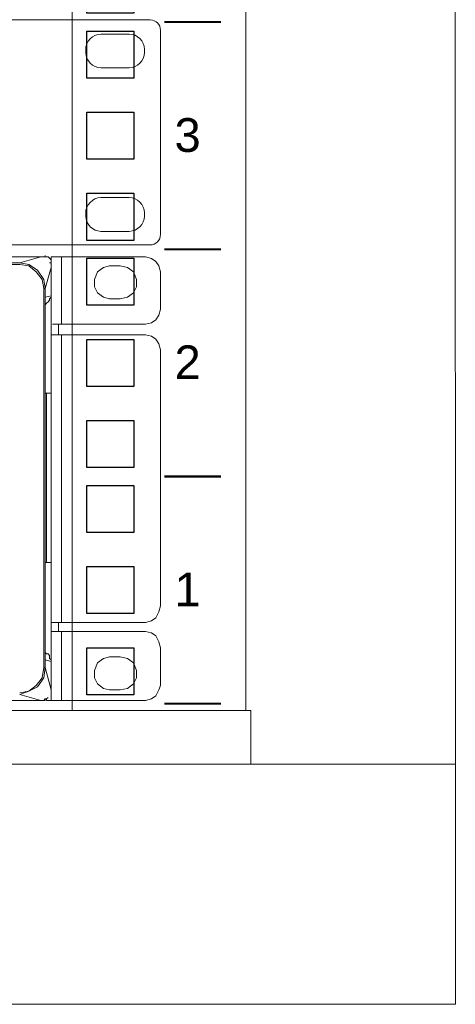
# Model space of a CAD drawing. Header units: millimetres. Extents: x 83969 to 163860, y -22594 to 4849.
# Tile 35 of 108: x 163462.57 to 163467.98, y -21420.94 to -21408.71. Entities that reach past the tile are written whole.
import ezdxf
from ezdxf.enums import TextEntityAlignment as Align

# ---------------------------------------------------------------- set-up
doc = ezdxf.new("R2010")
doc.units = ezdxf.units.MM
doc.layers.get('0').update_dxf_attribs({"color": 251, "lineweight": 0})
for name, color, linetype in [('! GB Opis', 7, 'Continuous'), ('! PT Instalacja niskoprądowa', 1, 'Continuous'), ('! PT Wyposażenie szafy RACK', 7, 'Continuous'), ('00 CCTV IP - MIWI', 10, 'Continuous'), ('_Opis_80', 7, 'Continuous')]:
    doc.layers.add(name, color=color, linetype=linetype)
doc.layers.add('BKT_szafy', color=7, linetype='Continuous', lineweight=5)
doc.layers.add('BKT_szafy_numeracja', color=7, linetype='Continuous', lineweight=5)
doc.styles.get("Standard").update_dxf_attribs({"font": 'arial.ttf'})

# ---------------------------------------------------------------- blocks, each defined once
blk = doc.blocks.new('UPS_2U_PA')
at = {"layer": '_Opis_80', "lineweight": 13}
for points in [[(23.175, 54.923), (52.418, 54.923), (55.467, 54.923), (67.483, 54.923)], [(67.395, 54.923), (66.98, 54.805), (23.679, 54.805)], [(67.483, 54.923), (67.483, 54.953)], [(67.602, 54.805), (67.602, 54.864), (67.543, 54.923), (67.483, 54.923)], [(69.467, 54.923), (67.602, 54.923)], [(67.602, 54.805), (67.602, 54.923)], [(67.809, 54.923), (67.809, 53.591)], [(69.763, 54.627), (69.733, 54.745), (69.674, 54.834), (69.585, 54.893), (69.467, 54.923)], [(66.98, 54.775), (23.679, 54.775)], [(67.483, 54.301), (67.454, 54.479), (67.335, 54.657), (67.158, 54.775), (66.98, 54.805)], [(67.454, 54.301), (67.424, 54.479), (67.306, 54.627), (67.158, 54.745), (66.98, 54.775)], [(67.602, 54.716), (67.483, 54.301)], [(67.602, 54.805), (67.572, 54.805)], [(67.602, 54.805), (67.602, 53.384)], [(68.756, 54.745), (68.638, 54.716), (68.519, 54.627), (68.46, 54.479), (68.46, 54.331), (68.519, 54.213), (68.638, 54.124), (68.756, 54.094)], [(68.756, 54.745), (68.963, 54.745)], [(68.963, 54.094), (69.111, 54.124), (69.23, 54.213), (69.289, 54.331), (69.289, 54.479), (69.23, 54.627), (69.111, 54.716), (68.963, 54.745)], [(69.762, 54.627), (69.762, 53.887)], [(67.454, 54.301), (67.483, 54.301)], [(67.454, 46.813), (67.454, 54.301)], [(67.483, 46.813), (67.483, 54.301)], [(67.483, 54.124), (67.602, 54.153)], [(67.483, 53.976), (67.513, 54.005), (67.543, 54.035), (67.572, 54.065), (67.572, 54.094), (67.602, 54.124), (67.602, 54.153)], [(67.483, 46.961), (67.483, 54.124)], [(67.602, 54.153), (67.602, 52.23)], [(68.963, 54.094), (68.756, 54.094)], [(69.467, 53.591), (69.585, 53.621), (69.674, 53.68), (69.733, 53.769), (69.763, 53.887)], [(69.467, 53.591), (67.631, 53.591)], [(67.75, 53.384), (67.75, 53.591)], [(69.467, 53.384), (67.602, 53.384)], [(67.602, 46.162), (67.602, 47.701), (67.602, 53.384)], [(67.809, 53.384), (67.809, 47.701)], [(69.763, 53.088), (69.733, 53.206), (69.674, 53.295), (69.585, 53.354), (69.467, 53.384)], [(69.762, 53.088), (69.762, 48.027)], [(67.602, 52.23), (67.483, 52.23)], [(67.513, 52.23), (67.513, 48.885)], [(67.602, 48.885), (67.483, 48.885)], [(67.602, 48.885), (67.602, 46.932)], [(69.467, 47.701), (69.585, 47.731), (69.674, 47.79), (69.733, 47.908), (69.763, 48.027)], [(69.467, 47.701), (67.602, 47.701)], [(67.75, 47.701), (67.75, 47.523)], [(69.467, 47.523), (67.602, 47.523)], [(67.809, 47.523), (67.809, 46.162)], [(69.763, 47.198), (69.733, 47.316), (69.674, 47.435), (69.585, 47.494), (69.467, 47.523)], [(67.602, 46.932), (67.602, 46.961), (67.572, 46.991), (67.572, 47.05), (67.543, 47.08), (67.513, 47.08), (67.483, 47.109)], [(69.762, 47.198), (69.762, 46.458)], [(67.602, 46.932), (67.483, 46.961)], [(68.756, 47.02), (68.638, 46.991), (68.519, 46.902), (68.46, 46.754), (68.46, 46.606), (68.519, 46.488), (68.638, 46.399), (68.756, 46.369)], [(68.756, 47.02), (68.963, 47.02)], [(68.963, 46.369), (69.111, 46.399), (69.23, 46.488), (69.289, 46.606), (69.289, 46.754), (69.23, 46.902), (69.111, 46.991), (68.963, 47.02)], [(66.98, 46.28), (67.158, 46.34), (67.335, 46.428), (67.454, 46.606), (67.483, 46.813)], [(66.98, 46.31), (67.158, 46.34), (67.306, 46.458), (67.424, 46.606), (67.454, 46.813)], [(67.454, 46.813), (67.483, 46.813)], [(67.602, 46.369), (67.483, 46.813)], [(68.963, 46.369), (68.756, 46.369)], [(69.467, 46.162), (69.585, 46.192), (69.674, 46.251), (69.733, 46.369), (69.763, 46.458)], [(67.483, 46.162), (23.175, 46.162)], [(67.395, 46.162), (66.98, 46.28)], [(67.395, 46.162), (67.454, 46.162), (67.483, 46.192), (67.513, 46.192), (67.543, 46.221)], [(67.483, 46.162), (67.483, 46.192)], [(67.513, 46.162), (67.513, 46.192)], [(69.467, 46.162), (67.513, 46.162)]]:
    blk.add_lwpolyline(points, dxfattribs=at)
blk = doc.blocks.new('zw$A05')
at = {"layer": '00 CCTV IP - MIWI', "color": 234, "lineweight": 0}
for points in [[(-676.8, -1117.6), (-676.8, -1117.6), (-676.8, -1117.6), (-676.8, -1117.6), (11479.6, -1117.6), (11479.6, -1117.6), (11479.6, -1117.6, 0.41425), (11530.4, -1066.8), (11530.4, -1066.8), (11530.4, -50.8, 0.414021), (11479.6, 0), (11479.6, 0), (-676.8, 0, 0.457803), (-727.6, -50.8), (-727.6, -50.8), (-727.6, -1069.3, 0.414214), (-676.8, -1117.6), (-676.8, -1117.6)], [(11234.5, -69.8), (11234.5, -69.8), (11374.2, -69.8, -0.401538), (11450.4, -146), (11450.4, -146), (11450.4, -161.3, -0.401538), (11374.2, -237.5), (11374.2, -237.5), (11234.5, -237.5, -0.401538), (11158.3, -161.3), (11158.3, -161.3), (11158.3, -148.6, -0.409645), (11234.5, -69.8), (11234.5, -69.8)], [(11234.5, -882.6), (11234.5, -882.6), (11374.2, -882.6, -0.401538), (11450.4, -958.8), (11450.4, -958.8), (11450.4, -974.1, -0.401538), (11374.2, -1050.3), (11374.2, -1050.3), (11234.5, -1050.3, -0.401538), (11158.3, -974.1), (11158.3, -974.1), (11158.3, -961.4, -0.409645), (11234.5, -882.6), (11234.5, -882.6)]]:
    blk.add_lwpolyline(points, format="xyb", dxfattribs=at)
blk = doc.blocks.new('1U_szafa')
at = {"layer": '00 CCTV IP - MIWI', "color": 7}
for points in [[(9756, 2032.2), (9765.2, 2032.2), (9765.2, 2023), (9756, 2023), (9756, 2032.2)], [(9756, 2016.33), (9765.2, 2016.33), (9765.2, 2007.13), (9756, 2007.13), (9756, 2016.33)], [(9756, 2000.45), (9765.2, 2000.45), (9765.2, 1991.25), (9756, 1991.25), (9756, 2000.45)]]:
    blk.add_lwpolyline(points, dxfattribs=at)
at = {"layer": '00 CCTV IP - MIWI', "color": 7, "const_width": 0.4}
blk.add_lwpolyline([(9771.14, 1989.5), (9782.24, 1989.5)], dxfattribs=at)
blk = doc.blocks.new('Szafa rack 27U')
at = {"layer": 'BKT_szafy'}
blk.add_lwpolyline([(-0.32, 809.01), (0, 29.85)], dxfattribs=at)
for points in [[(-26.03, 36.51), (-47.62, 36.51), (-47.62, 802.35), (-26.03, 802.35)], [(-355.28, 36.51), (-25.4, 36.51), (-25.4, 29.85), (-355.28, 29.85)], [(-381, 29.85), (0, 29.85), (0, 0), (-381, 0)]]:
    blk.add_lwpolyline(points, close=True, dxfattribs=at)
at = {"layer": 'BKT_szafy', "const_width": 0.254}
for points in [[(-36.18, 122.02), (-29.13, 122.02)], [(-36.18, 93.79), (-29.13, 93.79)], [(-36.18, 65.57), (-29.13, 65.57)], [(-36.18, 37.34), (-29.13, 37.34)]]:
    blk.add_lwpolyline(points, dxfattribs=at)
at = {"layer": 'BKT_szafy', "xscale": 0.635, "yscale": 0.635, "zscale": 0.635}
for p in [(-6240.84, -1141.31), (-6240.84, -1169.54), (-6240.84, -1197.77), (-6240.84, -1225.99)]:
    blk.add_blockref('1U_szafa', p, dxfattribs=at)
at = {"layer": '! PT Instalacja niskoprądowa'}
blk.add_attdef('NAZWA_SZAFY', text='', height=20, dxfattribs=at).set_placement((-377.65, 856.93), align=Align.MIDDLE_LEFT)
at = {"layer": 'BKT_szafy_numeracja', "char_height": 4.19, "width": 4.445, "attachment_point": 1}
for s, insert in [('3', (-34.9, 110.08)), ('2', (-34.9, 81.85)), ('1', (-34.9, 53.63))]:
    blk.add_mtext(s, dxfattribs=dict(at, insert=insert))

msp = doc.modelspace()

# ---------------------------------------------------------------- block references
at = {"layer": '! GB Opis', "xscale": 0.0025, "yscale": 0.0025, "zscale": 0.0025}
msp.add_blockref('zw$A05', (163435.493, -21408.714), dxfattribs=at)
at = {"layer": '! PT Wyposażenie szafy RACK', "color": 7, "xscale": 0.1, "yscale": 0.1, "zscale": 0.1}
msp.add_blockref('Szafa rack 27U', (163467.983, -21420.942), dxfattribs=at)
at = {"xscale": 0.6288110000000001, "yscale": 0.6288110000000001, "zscale": 0.6288110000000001}
msp.add_blockref('UPS_2U_PA', (163420.451, -21446.193), dxfattribs=at)

doc.saveas('drawing.dxf')
